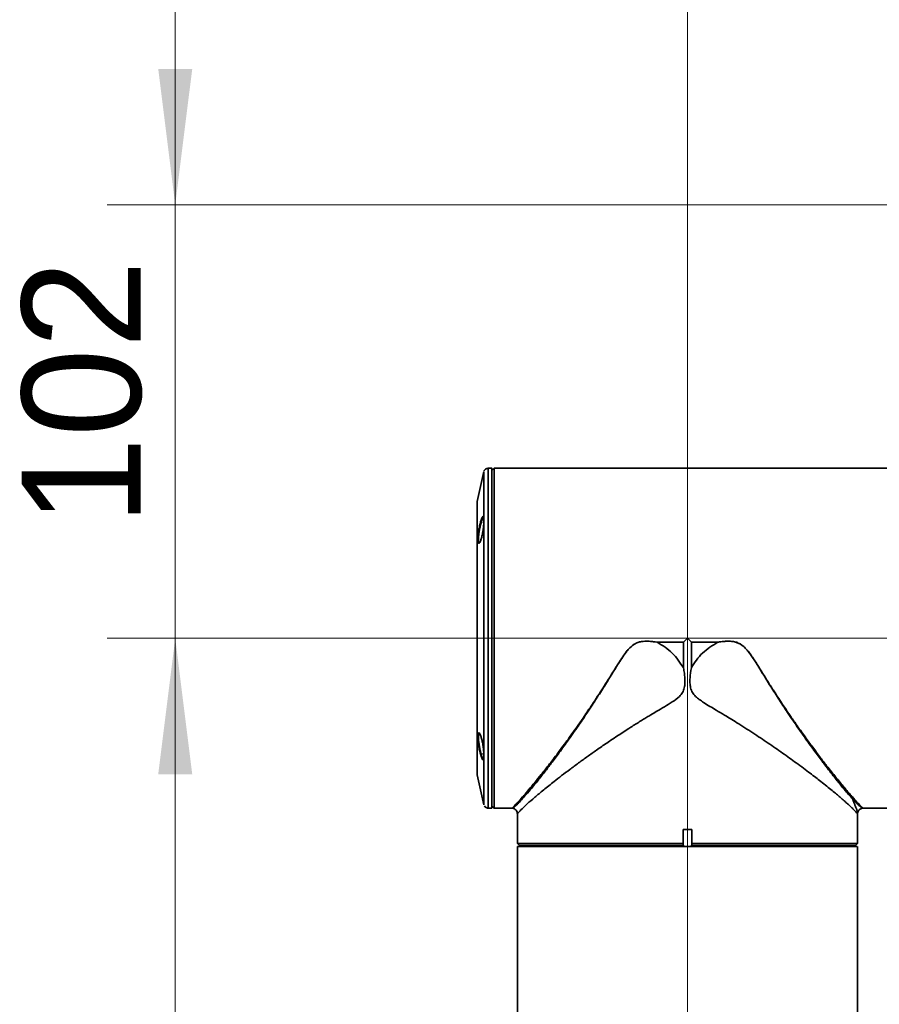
# Model space of a CAD drawing. Header units: millimetres. Extents: x 0 to 3360, y 0 to 2379.
# Tile 16 of 21: x 1237 to 1440, y 1911 to 2143. Entities that reach past the tile are written whole.
import ezdxf

# ---------------------------------------------------------------- set-up
doc = ezdxf.new("R2010")
doc.units = ezdxf.units.MM
doc.header["$LTSCALE"] = 8
doc.linetypes.add('CENTERX2', pattern=[20.32, 12.7, -2.54, 2.54, -2.54])
doc.layers.get('0').update_dxf_attribs({"lineweight": 18})
doc.layers.add('中心线层', color=6, linetype='CENTERX2', lineweight=25)
doc.layers.add('标注层', color=150, linetype='Continuous', lineweight=18)
doc.styles.add('SLDTEXTSTYLE1', font='txt')
doc.dimstyles.new('SLDDIMSTYLE0', dxfattribs={"dimtxt": 28, "dimasz": 32, "dimexe": 0, "dimexo": 0.0625, "dimgap": 7, "dimtad": 1, "dimrnd": 1e-09, "dimzin": 12, "dimdsep": 46, "dimtxsty": 'SLDTEXTSTYLE1', "dimcen": 0.09, "dimdle": 64, "dimadec": 0, "dimazin": 3, "dimtfac": 1, "dimtdec": 3, "dimtmove": 0, "dimatfit": 0, "dimfxl": 1, "dimfrac": 2, "dimtolj": 1, "dimarcsym": 0})
doc.dimstyles.new('SLDDIMSTYLE1', dxfattribs={"dimtxt": 28, "dimasz": 32, "dimexe": 0, "dimexo": 0.0625, "dimgap": 7, "dimtad": 1, "dimrnd": 1e-09, "dimzin": 12, "dimdsep": 46, "dimtxsty": 'SLDTEXTSTYLE1', "dimcen": 0.09, "dimdle": 64, "dimadec": 0, "dimazin": 3, "dimtfac": 1, "dimtdec": 3, "dimtofl": 0, "dimtmove": 0, "dimatfit": 3, "dimfxl": 1, "dimfrac": 2, "dimtolj": 1, "dimarcsym": 0})

# ---------------------------------------------------------------- blocks, each defined once
blk = doc.blocks.new('*X29')
at = {"layer": '标注层'}
for points in [[(1274, 1997.02), (1270, 1965.02), (1278, 1965.02)], [(1274, 1602.02), (1278, 1634.02), (1270, 1634.02)]]:
    blk.add_hatch(color=256, dxfattribs=at).paths.add_polyline_path(points, flags=0)
for p, q in [((1393.82, 1997.02), (1258, 1997.02)), ((1274, 1602.02), (1274, 1997.02)), ((1377.68, 1602.02), (1258, 1602.02))]:
    blk.add_line(p, q, dxfattribs=at)
at = {"layer": '标注层', "insert": (1237.9, 1775.08), "char_height": 28, "width": 110.4358, "attachment_point": 1, "rotation": 90, "style": 'SLDTEXTSTYLE1'}
blk.add_mtext('395', dxfattribs=at)
blk = doc.blocks.new('*X30')
at = {"layer": '标注层'}
for points in [[(1274, 2099.02), (1278, 2131.02), (1270, 2131.02)], [(1274, 1997.02), (1270, 1965.02), (1278, 1965.02)]]:
    blk.add_hatch(color=256, dxfattribs=at).paths.add_polyline_path(points, flags=0)
for p, q in [((1274, 2099.02), (1274, 2147.02)), ((1498.05, 2099.02), (1258, 2099.02)), ((1274, 1997.02), (1274, 2099.02)), ((1393.82, 1997.02), (1258, 1997.02)), ((1274, 1997.02), (1274, 1949.02))]:
    blk.add_line(p, q, dxfattribs=at)
at = {"layer": '标注层', "insert": (1237.9, 2023.58), "char_height": 28, "width": 106.0559, "attachment_point": 1, "rotation": 90, "style": 'SLDTEXTSTYLE1'}
blk.add_mtext('102', dxfattribs=at)
blk = doc.blocks.new('*X32')
at = {"layer": '标注层'}
for points in [[(1394.51, 2202.63), (1362.51, 2206.63), (1362.51, 2198.63)], [(1496.51, 2202.63), (1528.51, 2198.63), (1528.51, 2206.63)]]:
    blk.add_hatch(color=256, dxfattribs=at).paths.add_polyline_path(points, flags=0)
for p, q in [((1394.51, 1964.73), (1394.51, 2218.63)), ((1496.51, 2070.22), (1496.51, 2218.63)), ((1394.51, 2202.63), (1346.51, 2202.63)), ((1496.51, 2202.63), (1394.51, 2202.63)), ((1496.51, 2202.63), (1544.51, 2202.63))]:
    blk.add_line(p, q, dxfattribs=at)
at = {"layer": '标注层', "insert": (1421.07, 2238.72), "char_height": 28, "width": 106.0559, "attachment_point": 1, "style": 'SLDTEXTSTYLE1'}
blk.add_mtext('102', dxfattribs=at)

msp = doc.modelspace()

# ---------------------------------------------------------------- linework, layer by layer
at = {"color": 7, "linetype": 'Continuous', "lineweight": 35}
for p, q in [((1348.514, 2037.033), (1347.614, 2037.033)), ((1349.016, 2037.023), (1348.516, 2036.523)), ((1443.514, 2037.023), (1349.016, 2037.023)), ((1346.638, 2036.252), (1345.05, 2029.197)), ((1348.516, 2036.523), (1348.514, 2036.523)), ((1387.343, 1996.109), (1387.341, 1996.089)), ((1393.586, 1996.089), (1387.341, 1996.089)), ((1387.343, 1996.109), (1393.596, 1996.109)), ((1393.586, 1996.089), (1393.586, 1990.022)), ((1393.596, 1996.109), (1393.594, 1996.107)), ((1393.596, 1996.109), (1394.51, 1997.023)), ((1394.51, 1997.023), (1395.424, 1996.109)), ((1395.424, 1996.109), (1401.677, 1996.109)), ((1395.426, 1996.107), (1395.424, 1996.109)), ((1395.434, 1990.022), (1395.434, 1996.089)), ((1401.679, 1996.089), (1395.434, 1996.089)), ((1401.677, 1996.109), (1401.679, 1996.089)), ((1345.05, 1964.869), (1346.638, 1957.813)), ((1347.614, 1957.033), (1348.514, 1957.033)), ((1348.514, 1957.523), (1348.516, 1957.523)), ((1348.516, 1957.523), (1349.016, 1957.023)), ((1349.016, 1957.023), (1353.247, 1957.023)), ((1435.78, 1957.023), (1443.514, 1957.023)), ((1354.514, 1955.681), (1354.514, 1952.023)), ((1434.514, 1948.725), (1434.514, 1955.681)), ((1354.514, 1952.023), (1354.526, 1952.023)), ((1354.526, 1948.725), (1354.526, 1952.023)), ((1393.505, 1952.023), (1393.505, 1948.725)), ((1393.505, 1952.023), (1395.515, 1952.023)), ((1393.505, 1948.538), (1393.505, 1952.023)), ((1395.515, 1948.725), (1395.515, 1952.023)), ((1354.514, 1948.023), (1354.514, 1679.223)), ((1354.514, 1948.023), (1434.47, 1948.023)), ((1393.505, 1948.725), (1354.526, 1948.725)), ((1354.713, 1948.538), (1354.526, 1948.725)), ((1354.713, 1948.538), (1355.025, 1948.225)), ((1355.025, 1948.225), (1355.025, 1948.023)), ((1355.719, 1948.023), (1355.025, 1948.023)), ((1393.555, 1948.023), (1355.025, 1948.023)), ((1393.505, 1948.725), (1393.505, 1948.538)), ((1393.555, 1948.225), (1393.505, 1948.538)), ((1393.555, 1948.023), (1393.555, 1948.225)), ((1395.466, 1948.023), (1393.555, 1948.023)), ((1395.515, 1948.538), (1395.466, 1948.225)), ((1395.466, 1948.225), (1395.466, 1948.023)), ((1434.014, 1948.023), (1395.466, 1948.023)), ((1434.514, 1948.725), (1395.515, 1948.725)), ((1395.515, 1948.538), (1395.515, 1948.725)), ((1434.014, 1948.225), (1434.514, 1948.725)), ((1434.014, 1948.023), (1434.014, 1948.225)), ((1434.514, 1679.223), (1434.514, 1948.023))]:
    msp.add_line(p, q, dxfattribs=at)
at = {"color": 8, "linetype": 'Continuous', "lineweight": 35}
msp.add_lwpolyline([(1347.614, 2037.033), (1347.613, 2036.989), (1347.613, 2036.638), (1347.613, 2035.939), (1347.612, 2034.898), (1347.612, 2033.524), (1347.612, 2031.829), (1347.612, 2029.829), (1347.611, 2027.54), (1347.611, 2024.984), (1347.611, 2022.181), (1347.611, 2019.158), (1347.611, 2015.94), (1347.61, 2012.557), (1347.61, 2009.036), (1347.61, 2005.411), (1347.61, 2001.711), (1347.61, 1997.971), (1347.61, 1994.222), (1347.61, 1990.498), (1347.61, 1986.831), (1347.61, 1983.254), (1347.61, 1979.798), (1347.611, 1976.494), (1347.611, 1973.37), (1347.611, 1970.454), (1347.611, 1967.772), (1347.611, 1965.346), (1347.612, 1963.2), (1347.612, 1961.35), (1347.612, 1959.814), (1347.613, 1958.605), (1347.613, 1957.734), (1347.613, 1957.209), (1347.614, 1957.033)], dxfattribs=at)
at = {"color": 7, "linetype": 'Continuous', "lineweight": 35}
for points in [[(1348.514, 2036.523), (1348.514, 2036.638), (1348.514, 2036.989), (1348.513, 2036.989), (1348.513, 2036.638), (1348.513, 2035.939), (1348.512, 2034.898), (1348.512, 2033.524), (1348.512, 2031.829), (1348.512, 2029.829), (1348.511, 2027.54), (1348.511, 2024.984), (1348.511, 2022.181), (1348.511, 2019.158), (1348.511, 2015.94), (1348.51, 2012.557), (1348.51, 2009.036), (1348.51, 2005.411), (1348.51, 2001.711), (1348.51, 1997.971), (1348.51, 1994.222), (1348.51, 1990.498), (1348.51, 1986.831), (1348.51, 1983.254), (1348.51, 1979.798), (1348.511, 1976.494), (1348.511, 1973.37), (1348.511, 1970.454), (1348.511, 1967.772), (1348.511, 1965.346), (1348.512, 1963.2), (1348.512, 1961.35), (1348.512, 1959.814), (1348.513, 1958.605), (1348.513, 1957.734), (1348.513, 1957.209), (1348.514, 1957.033)], [(1349.016, 2037.023), (1349.016, 2036.847), (1349.015, 2036.321), (1349.015, 2035.45), (1349.015, 2034.242), (1349.014, 2032.706), (1349.014, 2030.856), (1349.014, 2028.709), (1349.014, 2026.284), (1349.013, 2023.602), (1349.013, 2020.686), (1349.013, 2017.562), (1349.013, 2014.257), (1349.013, 2010.802), (1349.013, 2007.225), (1349.013, 2003.558), (1349.013, 1999.834), (1349.013, 1996.085), (1349.013, 1992.345), (1349.013, 1988.645), (1349.013, 1985.02), (1349.013, 1981.499), (1349.013, 1978.115), (1349.013, 1974.898), (1349.013, 1971.874), (1349.014, 1969.072), (1349.014, 1966.516), (1349.014, 1964.227), (1349.014, 1962.227), (1349.015, 1960.532), (1349.015, 1959.158), (1349.015, 1958.117), (1349.016, 1957.418), (1349.016, 1957.067), (1349.016, 1957.023)], [(1346.638, 2036.252), (1346.638, 2036.242), (1346.638, 2035.978), (1346.637, 2035.361), (1346.637, 2034.397), (1346.637, 2033.095), (1346.636, 2031.466), (1346.636, 2029.525), (1346.636, 2027.29), (1346.636, 2024.781), (1346.635, 2022.021), (1346.635, 2019.035), (1346.635, 2015.849), (1346.635, 2012.493), (1346.635, 2008.997), (1346.635, 2005.392), (1346.635, 2001.712), (1346.635, 1997.989), (1346.635, 1994.258), (1346.635, 1990.552), (1346.635, 1986.904), (1346.635, 1983.349), (1346.635, 1979.917), (1346.635, 1976.64), (1346.635, 1973.548), (1346.635, 1970.668), (1346.636, 1968.028), (1346.636, 1965.65), (1346.636, 1963.556), (1346.636, 1961.765), (1346.637, 1960.294), (1346.637, 1959.156), (1346.637, 1958.36), (1346.638, 1957.915), (1346.638, 1957.813)], [(1348.514, 2036.523), (1348.513, 2036.344), (1348.513, 2035.809), (1348.513, 2034.923), (1348.512, 2033.693), (1348.512, 2032.132), (1348.512, 2030.252), (1348.511, 2028.072), (1348.511, 2025.61), (1348.511, 2022.89), (1348.511, 2019.935), (1348.511, 2016.773), (1348.51, 2013.432), (1348.51, 2009.942), (1348.51, 2006.335), (1348.51, 2002.644), (1348.51, 1998.902), (1348.51, 1995.143), (1348.51, 1991.401), (1348.51, 1987.71), (1348.51, 1984.104), (1348.51, 1980.614), (1348.511, 1977.273), (1348.511, 1974.111), (1348.511, 1971.156), (1348.511, 1968.435), (1348.511, 1965.974), (1348.512, 1963.793), (1348.512, 1961.914), (1348.512, 1960.352), (1348.513, 1959.123), (1348.513, 1958.237), (1348.513, 1957.702), (1348.514, 1957.523)], [(1348.516, 2036.523), (1348.516, 2036.478), (1348.516, 2036.121), (1348.515, 2035.409), (1348.515, 2034.35), (1348.515, 2032.953), (1348.514, 2031.231), (1348.514, 2029.199), (1348.514, 2026.875), (1348.514, 2024.281), (1348.513, 2021.44), (1348.513, 2018.378), (1348.513, 2015.123), (1348.513, 2011.704), (1348.513, 2008.151), (1348.513, 2004.498), (1348.513, 2000.778), (1348.513, 1997.023), (1348.513, 1993.268), (1348.513, 1989.547), (1348.513, 1985.894), (1348.513, 1982.342), (1348.513, 1978.923), (1348.513, 1975.668), (1348.513, 1972.606), (1348.514, 1969.765), (1348.514, 1967.171), (1348.514, 1964.847), (1348.514, 1962.815), (1348.515, 1961.092), (1348.515, 1959.695), (1348.515, 1958.636), (1348.516, 1957.925), (1348.516, 1957.568), (1348.516, 1957.523)], [(1345.032, 2028.855), (1345.032, 2028.686), (1345.032, 2028.147), (1345.031, 2027.255), (1345.031, 2026.021), (1345.031, 2024.459), (1345.031, 2022.586), (1345.03, 2020.423), (1345.03, 2017.995), (1345.03, 2015.33), (1345.03, 2012.458), (1345.03, 2009.41), (1345.03, 2006.223), (1345.03, 2002.931), (1345.03, 1999.573), (1345.03, 1996.185), (1345.03, 1992.808), (1345.03, 1989.478), (1345.03, 1986.234), (1345.03, 1983.112), (1345.03, 1980.148), (1345.03, 1977.375), (1345.03, 1974.825), (1345.031, 1972.527), (1345.031, 1970.506), (1345.031, 1968.786), (1345.031, 1967.386), (1345.032, 1966.321), (1345.032, 1965.605), (1345.032, 1965.245), (1345.032, 1965.2)], [(1345.05, 2029.197), (1345.05, 2029.154), (1345.05, 2028.804), (1345.05, 2028.106), (1345.049, 2027.067), (1345.049, 2025.7), (1345.049, 2024.018), (1345.049, 2022.041), (1345.049, 2019.79), (1345.048, 2017.289), (1345.048, 2014.567), (1345.048, 2011.652), (1345.048, 2008.577), (1345.048, 2005.376), (1345.048, 2002.083), (1345.048, 1998.735), (1345.048, 1995.368), (1345.048, 1992.02), (1345.048, 1988.726), (1345.048, 1985.524), (1345.048, 1982.447), (1345.048, 1979.531), (1345.048, 1976.806), (1345.049, 1974.303), (1345.049, 1972.048), (1345.049, 1970.068), (1345.049, 1968.383), (1345.049, 1967.012), (1345.05, 1965.97), (1345.05, 1965.268), (1345.05, 1964.914), (1345.05, 1964.869)], [(1346.603, 2024.466), (1346.515, 2024.363), (1346.361, 2024.153)], [(1346.351, 1969.957), (1346.506, 1969.745), (1346.597, 1969.636)], [(1348.514, 1957.033), (1348.514, 1957.209), (1348.514, 1957.523)], [(1393.555, 1948.225), (1389.807, 1948.225), (1386.103, 1948.225), (1382.474, 1948.225), (1378.954, 1948.225), (1375.575, 1948.225), (1372.367, 1948.225), (1369.36, 1948.225), (1366.58, 1948.225), (1364.053, 1948.225), (1361.802, 1948.225), (1359.846, 1948.225), (1358.204, 1948.225), (1356.891, 1948.225), (1355.918, 1948.225), (1355.294, 1948.225), (1355.025, 1948.225)], [(1434.014, 1948.225), (1434.002, 1948.225), (1433.734, 1948.225), (1433.112, 1948.225), (1432.139, 1948.225), (1430.826, 1948.225), (1429.184, 1948.225), (1427.229, 1948.225), (1424.977, 1948.225), (1422.449, 1948.225), (1419.669, 1948.225), (1416.66, 1948.225), (1413.452, 1948.225), (1410.072, 1948.225), (1406.55, 1948.225), (1402.92, 1948.225), (1399.214, 1948.225), (1395.466, 1948.225)]]:
    msp.add_lwpolyline(points, dxfattribs=at)
for points, knots in [([(1347.612, 2037.033), (1347.491, 2037.02), (1347.27, 2036.996), (1347.003, 2036.84), (1346.828, 2036.663), (1346.732, 2036.521), (1346.702, 2036.44), (1346.696, 2036.423)], [0, 0, 0, 0, 0.3639004, 0.6594561, 0.9055039, 1.1131495, 1.1657698, 1.1657698, 1.1657698, 1.1657698]), ([(1345.205, 2020.282), (1345.207, 2020.176), (1345.212, 2019.855), (1345.275, 2019.472), (1345.418, 2019.296), (1345.624, 2019.467), (1345.863, 2019.981), (1346.108, 2020.797), (1346.329, 2021.823), (1346.502, 2022.929), (1346.607, 2023.957), (1346.635, 2024.658), (1346.623, 2025.186), (1346.572, 2025.577), (1346.447, 2025.75), (1346.262, 2025.577), (1346.036, 2025.062), (1345.79, 2024.249), (1345.552, 2023.226), (1345.356, 2022.12), (1345.252, 2021.25), (1345.217, 2020.729), (1345.207, 2020.466), (1345.206, 2020.344), (1345.205, 2020.282)], [0, 0, 0, 0, 0.3118887, 0.9413375, 1.6298158, 2.3332032, 3.0548233, 3.7890223, 4.5248267, 5.2516068, 5.9635482, 6.6236196, 6.9355195, 7.564857, 8.2567617, 8.9586873, 9.6750173, 10.404842, 11.1413573, 11.873343, 12.5900316, 12.9154488, 13.0820639, 13.2498058, 13.2498058, 13.2498058, 13.2498058]), ([(1345.561, 2019.548), (1345.531, 2019.538), (1345.438, 2019.506), (1345.354, 2019.808), (1345.326, 2020.226), (1345.333, 2020.728), (1345.377, 2021.35), (1345.511, 2022.303), (1345.704, 2023.295), (1345.939, 2024.228), (1346.184, 2024.969), (1346.404, 2025.436), (1346.509, 2025.464), (1346.556, 2025.477)], [0, 0, 0, 0, 0.3131153, 0.9920952, 1.5576044, 1.713295, 2.3440457, 2.9743928, 3.6371182, 4.3195302, 5.0174458, 5.7195773, 6.2857759, 6.2857759, 6.2857759, 6.2857759]), ([(1387.357, 1996.077), (1386.728, 1996.168), (1385.469, 1996.35), (1383.858, 1996.312), (1382.624, 1995.96), (1381.783, 1995.492), (1381.054, 1994.878), (1380.203, 1993.941), (1379.283, 1992.661), (1378.309, 1991.149), (1377.322, 1989.56), (1376.303, 1987.901), (1375.261, 1986.222), (1374.259, 1984.628), (1373.113, 1982.838), (1371.872, 1980.931), (1370.602, 1979.02), (1369.53, 1977.433), (1368.416, 1975.809), (1367.248, 1974.137), (1366.021, 1972.412), (1364.892, 1970.852), (1363.862, 1969.451), (1362.926, 1968.198), (1362.084, 1967.086), (1360.95, 1965.607), (1359.636, 1963.933), (1358.159, 1962.106), (1356.849, 1960.538), (1356.096, 1959.692), (1355.72, 1959.269)], [0, 0, 0, 0, 1.5940827, 3.1916017, 3.9932281, 4.7895541, 5.5848288, 6.3774112, 7.9616087, 9.5411387, 10.9136615, 12.7016541, 14.5014276, 15.9874877, 17.576915, 20.0554608, 22.0130686, 23.7636555, 25.3069859, 27.5034796, 29.5674634, 31.4986392, 33.2974528, 34.9648665, 36.5022675, 37.9112972, 41.3351406, 44.2121442, 47.3317965, 50.4389584, 50.4389584, 50.4389584, 50.4389584]), ([(1356.024, 1960.028), (1356.408, 1960.472), (1357.198, 1961.386), (1358.58, 1963.043), (1360.121, 1964.94), (1361.565, 1966.769), (1362.895, 1968.491), (1364.061, 1970.029), (1365.243, 1971.617), (1366.444, 1973.259), (1367.668, 1974.964), (1368.778, 1976.541), (1369.77, 1977.972), (1370.643, 1979.248), (1371.628, 1980.711), (1372.777, 1982.442), (1373.804, 1984.019), (1374.808, 1985.584), (1375.7, 1986.995), (1376.719, 1988.635), (1377.67, 1990.168), (1378.598, 1991.633), (1379.539, 1993.054), (1380.613, 1994.482), (1381.738, 1995.518), (1382.828, 1996.039), (1383.936, 1996.316), (1385.468, 1996.364), (1386.671, 1996.2), (1387.343, 1996.109)], [0, 0, 0, 0, 2.9781101, 6.1263466, 9.1690978, 12.4195615, 14.3740819, 16.4434418, 18.6280551, 20.517735, 22.5702477, 24.7856348, 26.0361634, 27.4664192, 29.0764006, 30.8661493, 33.0836043, 34.0914345, 35.7762771, 37.4596514, 39.1133494, 40.4385187, 41.919602, 43.4774154, 45.0057991, 45.7564473, 46.5365578, 47.9036304, 49.63223, 49.63223, 49.63223, 49.63223]), ([(1387.341, 1996.089), (1387.342, 1996.088), (1387.343, 1996.086), (1387.348, 1996.081), (1387.353, 1996.079), (1387.357, 1996.077)], [0, 0, 0, 0, 0.003587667, 0.00810485, 0.020367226, 0.020367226, 0.020367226, 0.020367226]), ([(1393.586, 1990.022), (1392.785, 1991.276), (1391.184, 1993.783), (1388.632, 1995.312), (1387.357, 1996.077)], [0, 0, 0, 0, 4.405678, 8.8079973, 8.8079973, 8.8079973, 8.8079973]), ([(1393.594, 1996.107), (1393.592, 1996.104), (1393.589, 1996.1), (1393.587, 1996.094), (1393.586, 1996.09), (1393.586, 1996.089)], [0, 0, 0, 0, 0.00911723, 0.016657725, 0.019531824, 0.019531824, 0.019531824, 0.019531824]), ([(1395.434, 1996.089), (1395.434, 1996.092), (1395.433, 1996.097), (1395.429, 1996.103), (1395.427, 1996.106), (1395.426, 1996.107)], [0, 0, 0, 0, 0.007284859, 0.01678223, 0.019530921, 0.019530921, 0.019530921, 0.019530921]), ([(1395.434, 1990.022), (1395.812, 1990.66), (1396.566, 1991.93), (1398.521, 1994.157), (1400.408, 1995.31), (1401.664, 1996.077)], [0, 0, 0, 0, 2.2248094, 4.4310174, 8.8159138, 8.8159138, 8.8159138, 8.8159138]), ([(1401.664, 1996.077), (1401.685, 1996.08), (1401.747, 1996.091), (1401.947, 1996.123), (1402.636, 1996.227), (1403.663, 1996.328), (1405.004, 1996.305), (1406.344, 1996.034), (1407.716, 1995.193), (1409.4, 1993.275), (1411.357, 1990.114), (1413.633, 1986.403), (1415.935, 1982.785), (1418.159, 1979.39), (1420.522, 1975.915), (1422.845, 1972.616), (1424.965, 1969.704), (1427.049, 1966.927), (1428.993, 1964.425), (1430.678, 1962.333), (1431.866, 1960.91), (1432.638, 1960.015), (1433.057, 1959.543), (1433.241, 1959.339), (1433.287, 1959.288), (1433.3, 1959.274), (1433.303, 1959.27), (1433.304, 1959.269), (1433.304, 1959.269)], [0, 0, 0, 0, 0.0540943, 0.1571256, 0.5101133, 1.8019152, 2.7407442, 3.8700684, 5.1879718, 6.6916133, 10.2386471, 14.5386615, 17.8032632, 21.3982957, 25.3479913, 29.3698346, 33.0078449, 36.2898134, 40.5875517, 44.1355031, 46.8784607, 48.8402388, 50.0283597, 50.3315271, 50.4101548, 50.4312163, 50.4390236, 50.4401053, 50.4401053, 50.4401053, 50.4401053]), ([(1401.664, 1996.077), (1401.667, 1996.079), (1401.672, 1996.081), (1401.677, 1996.086), (1401.678, 1996.088), (1401.679, 1996.089)], [0, 0, 0, 0, 0.012076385, 0.016626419, 0.02033506, 0.02033506, 0.02033506, 0.02033506]), ([(1401.677, 1996.109), (1402.151, 1996.176), (1403.03, 1996.302), (1404.267, 1996.348), (1405.331, 1996.261), (1406.263, 1996.016), (1407.069, 1995.61), (1407.794, 1995.048), (1408.448, 1994.377), (1409.079, 1993.59), (1409.664, 1992.772), (1410.211, 1991.951), (1410.707, 1991.184), (1411.202, 1990.399), (1411.739, 1989.541), (1412.511, 1988.297), (1413.338, 1986.972), (1414.075, 1985.804), (1414.622, 1984.945), (1415.224, 1984.009), (1416.009, 1982.802), (1416.897, 1981.457), (1417.772, 1980.147), (1418.605, 1978.915), (1419.376, 1977.792), (1420.518, 1976.146), (1421.976, 1974.088), (1423.816, 1971.561), (1425.566, 1969.221), (1427.494, 1966.715), (1429.453, 1964.25), (1431.408, 1961.874), (1432.473, 1960.64), (1433, 1960.028)], [0, 0, 0, 0, 1.2187679, 2.2652751, 3.1516396, 3.9313971, 4.70857, 5.435934, 6.2636245, 7.0948319, 8.0093564, 8.836671, 9.6241262, 10.353381, 11.2240828, 12.2362503, 14.1411232, 15.2915741, 15.8569195, 16.8214091, 18.2363244, 19.6917871, 21.1559662, 22.519648, 23.7828048, 24.9455059, 28.1595082, 31.0427851, 34.2932132, 37.3056387, 41.50734, 45.6101454, 49.6369032, 49.6369032, 49.6369032, 49.6369032]), ([(1393.586, 1990.022), (1393.657, 1989.616), (1393.791, 1988.844), (1393.913, 1987.674), (1393.946, 1986.518), (1393.82, 1985.345), (1393.463, 1984.425), (1393.016, 1983.781), (1392.266, 1982.956), (1390.913, 1982.01), (1389.096, 1980.906), (1387.429, 1979.916), (1386.049, 1979.092), (1384.938, 1978.422), (1383.921, 1977.8), (1382.491, 1976.913), (1380.457, 1975.622), (1378.007, 1974.023), (1375.489, 1972.336), (1373.183, 1970.744), (1370.966, 1969.177), (1368.855, 1967.651), (1366.823, 1966.143), (1364.898, 1964.682), (1362.806, 1963.055), (1360.628, 1961.307), (1358.501, 1959.53), (1356.782, 1958.022), (1355.507, 1956.815), (1354.674, 1955.935), (1354.567, 1955.766), (1354.514, 1955.681)], [0, 0, 0, 0, 0.8980149, 1.7074503, 2.5604331, 3.4135037, 4.2634925, 4.6747674, 5.1160233, 6.6872438, 8.2422119, 9.7783282, 10.9488534, 11.795734, 12.6593124, 13.6096899, 15.5712209, 18.1130356, 20.3480528, 22.7106686, 24.8828628, 27.1050348, 29.4182645, 31.6641632, 33.9020923, 37.299715, 40.690982, 44.1359982, 47.4284677, 50.8415983, 54.253674, 54.253674, 54.253674, 54.253674]), ([(1434.514, 1955.681), (1434.46, 1955.765), (1434.353, 1955.934), (1433.654, 1956.671), (1432.888, 1957.413), (1432.203, 1958.045), (1431.394, 1958.766), (1430.507, 1959.533), (1429.561, 1960.333), (1428.52, 1961.195), (1427.303, 1962.184), (1425.999, 1963.222), (1424.68, 1964.251), (1423.332, 1965.285), (1421.815, 1966.429), (1419.684, 1968.005), (1416.925, 1969.987), (1413.505, 1972.363), (1409.913, 1974.754), (1406.911, 1976.68), (1404.654, 1978.076), (1403.032, 1979.057), (1401.429, 1980.012), (1399.776, 1980.996), (1398.437, 1981.811), (1397.295, 1982.579), (1396.385, 1983.319), (1395.632, 1984.233), (1395.201, 1985.344), (1395.075, 1986.518), (1395.115, 1988.087), (1395.306, 1989.248), (1395.434, 1990.022)], [0, 0, 0, 0, 3.4121246, 6.8252967, 8.4542263, 10.1194162, 11.8227967, 13.5661903, 15.0747039, 16.6179452, 18.4450835, 20.3577123, 21.8850493, 23.4692856, 25.2571565, 27.1553671, 30.5476636, 33.9112269, 37.2700112, 40.6485881, 42.0190073, 43.2166015, 44.8656547, 46.1394757, 47.4434571, 48.2955347, 49.1441744, 49.9949656, 50.8449515, 51.6980434, 52.5510416, 54.257767, 54.257767, 54.257767, 54.257767]), ([(1345.896, 1969.504), (1345.93, 1969.392), (1346.034, 1969.054), (1346.214, 1968.609), (1346.408, 1968.349), (1346.555, 1968.457), (1346.632, 1968.92), (1346.634, 1969.672), (1346.565, 1970.624), (1346.43, 1971.678), (1346.237, 1972.741), (1346.048, 1973.504), (1345.861, 1974.092), (1345.674, 1974.541), (1345.462, 1974.796), (1345.293, 1974.685), (1345.202, 1974.216), (1345.201, 1973.462), (1345.284, 1972.514), (1345.439, 1971.466), (1345.614, 1970.593), (1345.75, 1970.03), (1345.833, 1969.721), (1345.875, 1969.577), (1345.896, 1969.504)], [0, 0, 0, 0, 0.3117548, 0.9401871, 1.6726983, 2.3936056, 3.0992344, 3.7927071, 4.481364, 5.1737073, 5.8769552, 6.6233479, 6.9350777, 7.5634472, 8.2992977, 9.0257723, 9.7341129, 10.4248486, 11.1080791, 11.797375, 12.5027483, 12.8701259, 13.0587461, 13.2487726, 13.2487726, 13.2487726, 13.2487726]), ([(1346.46, 1968.647), (1346.393, 1968.743), (1346.273, 1968.912), (1346.116, 1969.335), (1346.019, 1969.634), (1345.909, 1969.994), (1345.745, 1970.622), (1345.546, 1971.585), (1345.394, 1972.584), (1345.319, 1973.488), (1345.334, 1974.159), (1345.425, 1974.566), (1345.537, 1974.574), (1345.592, 1974.578)], [0, 0, 0, 0, 0.6935862, 1.2327698, 1.3902001, 1.5504435, 2.1984725, 2.8467141, 3.5545765, 4.2422369, 4.9114569, 5.5748359, 6.2146989, 6.2146989, 6.2146989, 6.2146989]), ([(1353.247, 1957.023), (1353.29, 1957.061), (1353.376, 1957.136), (1353.964, 1957.742), (1354.821, 1958.662), (1355.616, 1959.565), (1356.024, 1960.028)], [0, 0, 0, 0, 1.0240669, 2.0369574, 3.0380051, 4.0929376, 4.0929376, 4.0929376, 4.0929376]), ([(1356.024, 1960.028), (1355.974, 1959.903), (1355.878, 1959.665), (1355.779, 1959.411), (1355.728, 1959.288), (1355.723, 1959.274), (1355.721, 1959.271), (1355.721, 1959.269), (1355.721, 1959.269), (1355.72, 1959.269), (1355.72, 1959.269)], [0, 0, 0, 0, 0.40870673, 0.77142197, 0.80575318, 0.81451029, 0.81678431, 0.81740174, 0.81762712, 0.81766598, 0.81766598, 0.81766598, 0.81766598]), ([(1433, 1960.028), (1433.404, 1959.57), (1434.191, 1958.678), (1435.053, 1957.751), (1435.649, 1957.138), (1435.736, 1957.061), (1435.78, 1957.023)], [0, 0, 0, 0, 1.0427208, 2.0320367, 3.0686369, 4.0947101, 4.0947101, 4.0947101, 4.0947101]), ([(1433, 1960.028), (1433.051, 1959.902), (1433.146, 1959.664), (1433.246, 1959.415), (1433.297, 1959.288), (1433.302, 1959.274), (1433.304, 1959.27), (1433.304, 1959.269), (1433.304, 1959.269), (1433.304, 1959.269)], [0, 0, 0, 0, 0.40874653, 0.771358, 0.80576492, 0.81457884, 0.81688911, 0.81769798, 0.81779991, 0.81779991, 0.81779991, 0.81779991]), ([(1346.759, 1957.541), (1346.793, 1957.479), (1346.883, 1957.317), (1347.134, 1957.14), (1347.402, 1957.03), (1347.569, 1957.045), (1347.619, 1957.049)], [0, 0, 0, 0, 0.2142562, 0.5500239, 0.9050714, 1.053106, 1.053106, 1.053106, 1.053106]), ([(1353.35, 1957.017), (1353.51, 1956.978), (1353.825, 1956.902), (1354.202, 1956.583), (1354.465, 1956.163), (1354.498, 1955.835), (1354.514, 1955.669)], [0, 0, 0, 0, 0.4873379, 0.9646572, 1.4442868, 1.9414928, 1.9414928, 1.9414928, 1.9414928]), ([(1434.513, 1955.671), (1434.514, 1955.815), (1434.514, 1955.961), (1434.577, 1956.088), (1434.578, 1956.091)], [0, 0, 0, 0, 0.42048588, 0.42762712, 0.42762712, 0.42762712, 0.42762712]), ([(1434.574, 1956.082), (1434.622, 1956.2), (1434.717, 1956.436), (1434.976, 1956.719), (1435.297, 1956.934), (1435.547, 1956.989), (1435.674, 1957.016)], [0, 0, 0, 0, 0.3808103, 0.7573723, 1.1354321, 1.521715, 1.521715, 1.521715, 1.521715])]:
    msp.add_open_spline(points, degree=3, knots=knots, dxfattribs=at)
at = {"color": 8, "linetype": 'Continuous', "lineweight": 35}
for points, knots in [([(1355.72, 1959.269), (1355.383, 1958.907), (1354.711, 1958.185), (1353.944, 1957.465), (1353.559, 1957.151), (1353.414, 1957.05), (1353.376, 1957.023), (1353.359, 1957.013), (1353.363, 1957.016), (1353.364, 1957.016)], [0, 0, 0, 0, 0.8633971, 1.722176, 2.6293292, 2.8513911, 3.058219, 3.2500088, 3.2683675, 3.2683675, 3.2683675, 3.2683675]), ([(1433.304, 1959.269), (1433.363, 1959.123), (1433.478, 1958.834), (1433.64, 1958.429), (1433.788, 1958.061), (1433.926, 1957.713), (1434.061, 1957.377), (1434.199, 1957.033), (1434.313, 1956.75), (1434.404, 1956.52), (1434.475, 1956.344), (1434.534, 1956.198), (1434.565, 1956.12), (1434.584, 1956.072), (1434.577, 1956.091), (1434.577, 1956.091)], [0, 0, 0, 0, 0.2879712, 0.5727726, 0.854227, 1.1100454, 1.3962771, 1.7124741, 2.0731459, 2.2997087, 2.5706513, 2.8632634, 3.1437394, 3.4236931, 3.4269187, 3.4269187, 3.4269187, 3.4269187]), ([(1435.664, 1957.015), (1435.648, 1957.025), (1435.613, 1957.047), (1435.355, 1957.237), (1434.977, 1957.569), (1434.504, 1958.013), (1433.952, 1958.567), (1433.532, 1959.022), (1433.304, 1959.269)], [0, 0, 0, 0, 0.48548, 1.0721383, 1.6424216, 2.209627, 2.6949386, 3.2690861, 3.2690861, 3.2690861, 3.2690861])]:
    msp.add_open_spline(points, degree=3, knots=knots, dxfattribs=at)
at = {"layer": '中心线层', "linetype": 'CENTERX2', "lineweight": 18}
for p, q in [((1447.011, 1997.023), (1393.823, 1997.023)), ((1394.514, 1964.725), (1394.514, 1948.225)), ((1394.514, 1948.023), (1394.514, 1948.225)), ((1394.514, 1948.023), (1394.514, 1663.023))]:
    msp.add_line(p, q, dxfattribs=at)

# ---------------------------------------------------------------- dimensions: what is measured, and where the dimension line sits
at = {"layer": '标注层'}
for base, p1, p2, angle, dimstyle, picture, middle in [((1394.514, 2202.625), (1496.51, 2070.223), (1394.514, 1964.725), 0, 'SLDDIMSTYLE0', '*X32', (1445.512, 2202.625)), ((1273.996, 2099.023), (1393.823, 1997.023), (1498.046, 2099.023), 270, 'SLDDIMSTYLE0', '*X30', (1273.996, 2048.023)), ((1273.996, 1997.023), (1377.675, 1602.023), (1393.823, 1997.023), 270, 'SLDDIMSTYLE1', '*X29', (1273.996, 1799.523))]:
    dim = msp.add_linear_dim(base=base, p1=p1, p2=p2, angle=angle, dimstyle=dimstyle, override={"dimsah": 1, "dimtzin": 12}, dxfattribs=at)
    dim.commit()
    dim.dimension.update_dxf_attribs({"geometry": picture, "text_midpoint": middle, "dimtype": 160})

doc.saveas('drawing.dxf')
